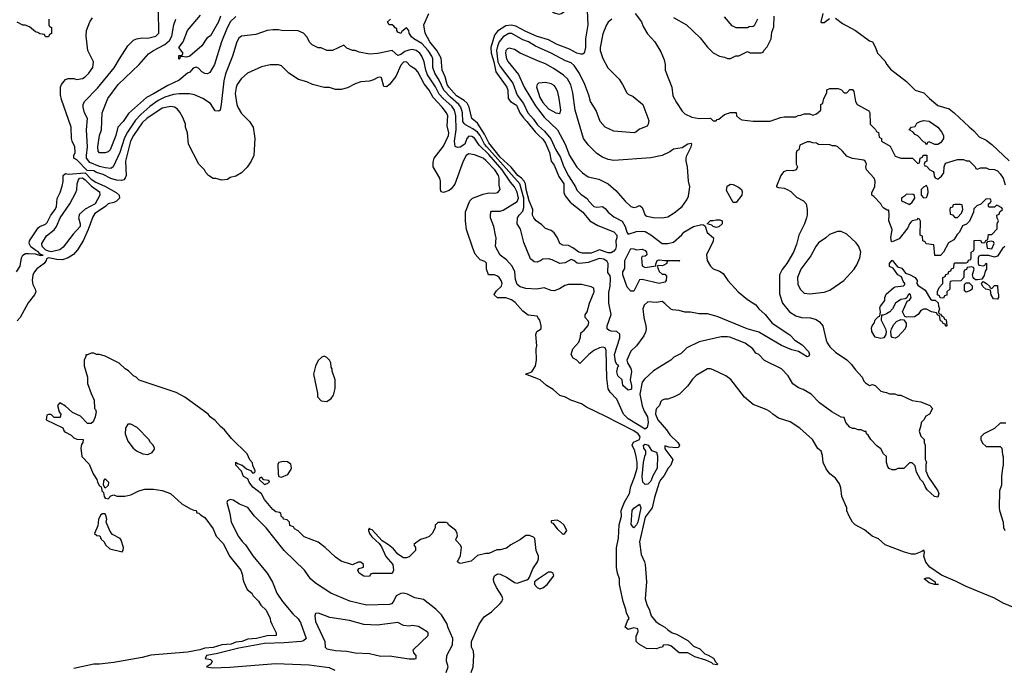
# Model space of a CAD drawing. Header units: inches. Extents: x 2348352 to 2479776, y 460422 to 613655.
# Tile 256 of 256: x 2366348 to 2373278, y 562840 to 567406. Entities that reach past the tile are written whole.
import ezdxf

# ---------------------------------------------------------------- set-up
doc = ezdxf.new("R2010")
doc.units = ezdxf.units.IN
doc.header["$MEASUREMENT"] = 0
doc.layers.add('C3566', color=7, linetype='Continuous')
doc.layers.add('C3576', color=7, linetype='Continuous')

msp = doc.modelspace()

# ---------------------------------------------------------------- linework, layer by layer
at = {"layer": 'C3566', "color": 4}
for points, elevation in [([(2370000, 565511.2), (2369989.1, 565509.1), (2369910, 565514), (2369870, 565525.2), (2369850, 565542), (2369837.5, 565577.5), (2369832, 565632), (2369814, 565670), (2369774.8, 565714.8), (2369730, 565749), (2369697.2, 565810), (2369701.2, 565870), (2369698, 565890), (2369686, 565950), (2369662.7, 566010), (2369661.2, 566030), (2369664, 566050), (2369670, 566058), (2369730, 566058), (2369750, 566065.5), (2369850, 566126.7), (2369859.3, 566150), (2369850, 566192), (2369830, 566229.5), (2369802.7, 566262.7), (2369744.5, 566350), (2369650, 566456.4), (2369581.8, 566521.8), (2369550, 566571.5), (2369530, 566583.6), (2369510, 566586), (2369496.3, 566570), (2369480.7, 566530), (2369449.3, 566509.3), (2369430, 566505.2), (2369414, 566514), (2369409.6, 566549.6), (2369419.1, 566630), (2369418, 566730), (2369408.4, 566770), (2369390, 566796.3), (2369328.2, 566850), (2369300.6, 566880.6), (2369273.7, 566933.7), (2369217.5, 567017.5), (2369206, 567050), (2369195.8, 567110), (2369177.6, 567150), (2369163.7, 567170), (2369139, 567190), (2369110, 567195.1), (2369087.7, 567192.3), (2369058.5, 567181.5), (2369030, 567160.7), (2369010, 567153.2), (2368970, 567189), (2368870, 567169), (2368810, 567164), (2368736.4, 567176.4), (2368710, 567188), (2368690, 567188), (2368650, 567206), (2368630, 567226), (2368550, 567188), (2368510, 567188), (2368470, 567208), (2368450, 567208), (2368406, 567230), (2368390, 567246), (2368370, 567286), (2368346, 567310), (2368308.4, 567328.4), (2368191.1, 567328.9), (2368170, 567335.3), (2368130, 567335.3), (2368090, 567328.7), (2368010, 567302), (2367910, 567288.7), (2367890, 567275.3), (2367876, 567250), (2367844.9, 567150), (2367796.1, 567023.9), (2367785.5, 566974.5), (2367766, 566810), (2367758, 566770), (2367750, 566762), (2367724.7, 566764.7), (2367690, 566815.3), (2367638, 566850), (2367577.5, 566877.5), (2367543.2, 566883.2), (2367470, 566885.1), (2367430, 566878.7), (2367370, 566859.7), (2367323.4, 566836.6), (2367265.1, 566794.9), (2367200.4, 566739.6), (2367162.2, 566697.8), (2367106.2, 566613.8), (2367085.4, 566574.6), (2367051.8, 566470), (2367006, 566370), (2366990, 566359.3), (2366950, 566362.4), (2366910, 566373), (2366841.4, 566401.4), (2366819.1, 566430), (2366817.7, 566450), (2366825.6, 566510), (2366818, 566630), (2366825.2, 566710), (2366805.2, 566750), (2366794, 566790), (2366794, 566810), (2366804, 566830), (2366896.1, 566923.9), (2367013.4, 567066.6), (2367050, 567131.3), (2367110, 567222), (2367150, 567262), (2367170, 567272), (2367210, 567278), (2367250, 567276), (2367306, 567290), (2367328, 567310), (2367324, 567470)], 92), ([(2366554, 567410), (2366554, 567370), (2366558, 567358), (2366572, 567350), (2366572, 567308), (2366558, 567302), (2366550, 567286), (2366530, 567286), (2366522, 567302), (2366490, 567306), (2366476.4, 567316.4), (2366460.4, 567320.4), (2366416.4, 567356.4), (2366387.3, 567367.3), (2366370, 567368), (2366330, 567388)], 96), ([(2370000, 565303), (2369990, 565318), (2369926.3, 565326.3), (2369890, 565354), (2369834.8, 565414.8), (2369810, 565433.2), (2369770, 565448.7), (2369710, 565448), (2369690, 565466), (2369688.4, 565471.6), (2369703.1, 565496.9), (2369739, 565530), (2369744, 565550), (2369737.2, 565570), (2369724, 565590), (2369710, 565601.2), (2369690, 565609), (2369648, 565610), (2369634, 565650), (2369632.9, 565692.9), (2369623.1, 565703.1), (2369590, 565715.3), (2369554.6, 565754.6), (2369536.5, 565796.5), (2369494, 565930), (2369486, 565990), (2369485.6, 566054.4), (2369517.2, 566130), (2369535.3, 566150), (2369610, 566178.8), (2369650, 566186.8), (2369690, 566184.9), (2369714, 566190), (2369729, 566210), (2369722, 566242), (2369722.9, 566290), (2369717.6, 566310), (2369693, 566350), (2369630, 566415.1), (2369609.2, 566430), (2369550, 566454), (2369510, 566460.9), (2369490, 566449), (2369470.6, 566410), (2369410, 566248.7), (2369384.5, 566215.5), (2369370, 566204), (2369330, 566188.7), (2369315.3, 566195.3), (2369309, 566210), (2369309.2, 566270), (2369305.2, 566290), (2369259, 566370), (2369258, 566402), (2369265.2, 566430), (2369330, 566514.8), (2369366, 566590), (2369367.6, 566610), (2369358, 566658), (2369360.7, 566730), (2369351.8, 566750), (2369320.5, 566790), (2369257.8, 566857.8), (2369231.3, 566910), (2369194.1, 566954.1), (2369150, 567039), (2369136.1, 567056.1), (2369098, 567078), (2369070, 567109.2), (2369050, 567106.6), (2369030, 567086), (2368994.9, 567005.1), (2368950, 566949.4), (2368930, 566932.7), (2368910, 566935.3), (2368895.5, 566995.5), (2368890, 567002), (2368870, 566999), (2368838, 566982), (2368810, 566974), (2368750, 566968.7), (2368710, 566954), (2368654.4, 566925.6), (2368610, 566914), (2368570, 566915.3), (2368528.9, 566928.9), (2368490, 566929), (2368410, 566949), (2368369.1, 566969.1), (2368310, 566984), (2368242, 567030), (2368190, 567082), (2368170, 567088.7), (2368110, 567089), (2368050, 567074), (2367950.7, 567029.3), (2367906, 566990), (2367878.8, 566950), (2367870.6, 566929.4), (2367865.8, 566885.8), (2367877.3, 566810), (2367885.8, 566785.8), (2367910, 566744.7), (2367966, 566690), (2367990.8, 566650), (2368002.8, 566570), (2367996, 566450), (2367978, 566410), (2367950, 566368), (2367910, 566328.7), (2367870, 566304), (2367830, 566295.3), (2367810, 566282), (2367770, 566275.3), (2367728.4, 566288.4), (2367709.1, 566289.1), (2367678, 566310), (2367658, 566330), (2367648, 566350), (2367610, 566388), (2367535.3, 566530), (2367528.7, 566610), (2367515.3, 566650), (2367514, 566670), (2367496.5, 566716.5), (2367475.5, 566755.5), (2367457.5, 566777.5), (2367438, 566790), (2367410, 566794.5), (2367350, 566782.9), (2367243.8, 566710), (2367210, 566679.6), (2367150, 566589.5), (2367128.9, 566550), (2367092.2, 566410), (2367097.1, 566310), (2367090.5, 566289.5), (2367080.7, 566279.3), (2367065.5, 566274.5), (2367030, 566277.4), (2366990, 566288.6), (2366935.6, 566315.6), (2366889.2, 566329.2), (2366870, 566341.4), (2366823.9, 566343.9), (2366750, 566419.5), (2366729.2, 566430), (2366728, 566450), (2366739.3, 566470), (2366736, 566510), (2366717.2, 566550), (2366712.7, 566570), (2366709.4, 566650), (2366643.1, 566843.1), (2366636.4, 566876.4), (2366635.3, 566930), (2366642, 566950), (2366670, 566984.7), (2366690, 566992), (2366730, 566992), (2366750, 566984.7), (2366790, 566992), (2366810, 567004.7), (2366835.3, 567030), (2366862, 567070), (2366868, 567110), (2366828, 567190), (2366815.3, 567290), (2366818, 567330), (2366842, 567390), (2366860.2, 567419.8)], 96), ([(2367870, 567429.2), (2367830.4, 567389.6), (2367803.1, 567336.9), (2367767.7, 567250), (2367719.1, 567090), (2367686.4, 567033.6), (2367670, 567024), (2367650, 567026), (2367630, 567039), (2367610, 567061.2), (2367591.7, 567071.7), (2367582, 567070), (2367570, 567065.2), (2367544.5, 567035.5), (2367530, 567029), (2367470, 566979.5), (2367390, 566943.6), (2367290, 566883), (2367241.3, 566858.7), (2367113.5, 566746.5), (2367075.5, 566690), (2367038.8, 566650), (2367025.5, 566590), (2366985.5, 566490), (2366970, 566476.2), (2366950, 566469.6), (2366909.4, 566469.4), (2366900.7, 566480.7), (2366897.6, 566510), (2366909.6, 566590), (2366924.5, 566630), (2366929.4, 566750), (2366967.3, 566850), (2367042, 566950), (2367190, 567090.6), (2367255.3, 567164.7), (2367289, 567190), (2367370, 567232.2), (2367401.5, 567258.5), (2367418, 567290), (2367431.8, 567370), (2367446.6, 567410)], 88), ([(2367761.3, 567430), (2367748.4, 567390), (2367690, 567292.7), (2367664.9, 567275.1), (2367630, 567222.7), (2367544.7, 567150), (2367522, 567142), (2367490, 567146), (2367478, 567142), (2367474, 567130), (2367468, 567128), (2367467.3, 567152.7), (2367490, 567154), (2367498, 567170), (2367469, 567210), (2367498, 567250), (2367529.4, 567330), (2367621.2, 567438.8)], 84), ([(2370000, 565702.7), (2369990, 565699.3), (2369970, 565702), (2369943.3, 565723.3), (2369896.6, 565836.6), (2369872.5, 565932.5), (2369848.7, 565970), (2369852.7, 566010), (2369862.7, 566030), (2369890, 566058.8), (2369897.1, 566082.9), (2369895.4, 566150), (2369868.7, 566250), (2369635.9, 566510), (2369620.7, 566530), (2369590, 566589.6), (2369570, 566613.7), (2369537.5, 566637.5), (2369485.9, 566665.9), (2369476.3, 566676.3), (2369468.2, 566690), (2369463.9, 566750), (2369452.6, 566790), (2369438, 566810), (2369380, 566860), (2369332.4, 566910), (2369300.5, 566980.5), (2369269.6, 567030), (2369256.9, 567070), (2369255.1, 567130), (2369248, 567150), (2369223.5, 567190), (2369178.2, 567238.2), (2369122.7, 567270), (2369105.1, 567285.1), (2369089, 567310), (2369088, 567330), (2369070, 567348), (2369038, 567322), (2369030, 567309), (2369026, 567310), (2369010, 567318), (2369002, 567330), (2369002, 567342), (2368990, 567348), (2368980.4, 567360.4), (2368968.7, 567368.7), (2368948, 567370), (2368938, 567390), (2368958, 567410)], 88), ([(2370000, 565977.7), (2369982.7, 565990), (2369966.6, 566010), (2369958, 566030), (2369958.7, 566070), (2369935.1, 566130), (2369912.9, 566210), (2369907.8, 566250), (2369899.2, 566270), (2369880.9, 566290), (2369853.1, 566310), (2369806.7, 566366.7), (2369730, 566438.2), (2369650, 566538.3), (2369619.5, 566599.5), (2369570, 566677), (2369531.4, 566711.4), (2369510.9, 566790.9), (2369498, 566818), (2369477.6, 566837.6), (2369423.5, 566870), (2369368.5, 566930), (2369357.3, 566950), (2369342.5, 567002.5), (2369321.5, 567050), (2369314.5, 567134.5), (2369283.1, 567190), (2369235.4, 567250), (2369202.7, 567310), (2369193.2, 567370), (2369228, 567450)], 84), ([(2370000, 567285.1), (2369990, 567288.3), (2369910, 567322.6), (2369839.4, 567359.4), (2369810, 567367.7), (2369770, 567362.3), (2369710, 567326), (2369690, 567297), (2369663.7, 567210), (2369666.3, 567170), (2369686, 567110), (2369698.6, 567038.6), (2369776, 566930), (2369784.6, 566910), (2369787, 566850), (2369803, 566830), (2369843.7, 566803.7), (2369868.8, 566750), (2369894.3, 566714.3), (2369918.7, 566690), (2369976.2, 566616.2), (2370000, 566593.8)], 84), ([(2370000, 567209.8), (2369979.1, 567219.1), (2369929.6, 567249.6), (2369890, 567264.5), (2369811.1, 567308.9), (2369790, 567309.3), (2369750, 567285.1), (2369722, 567250), (2369710, 567219), (2369705.2, 567190), (2369714, 567110), (2369730, 567075.5), (2369818.4, 566958.4), (2369850, 566874.8), (2369894.8, 566814.8), (2369924.9, 566750), (2369964.5, 566704.5), (2369990, 566667), (2370000, 566658.1)], 88), ([(2370000, 567115), (2369870, 567169.4), (2369830, 567197), (2369794, 567206), (2369780.4, 567199.6), (2369770.8, 567190), (2369768.4, 567170), (2369775.5, 567130), (2369785.5, 567110), (2369859.7, 567019.7), (2369898.7, 566930), (2369978.8, 566798.8), (2370000, 566771.8)], 92), ([(2370000, 566958), (2369991.1, 566948.9), (2369986, 566930), (2370000, 566888)], 96), ([(2366326, 565630), (2366352.3, 565670), (2366361.3, 565730), (2366371.2, 565748.8), (2366390, 565759.5), (2366410, 565761.1), (2366456.7, 565756.7), (2366493.6, 565746.4), (2366512.1, 565747.9), (2366493.8, 565753.8), (2366482.7, 565762.7), (2366482.7, 565770), (2366460.7, 565780.7), (2366426.9, 565806.9), (2366415.1, 565830), (2366417.6, 565850), (2366478.9, 565941.1), (2366490, 565950.5), (2366530, 565966.4), (2366542, 565978), (2366568, 566030), (2366598, 566070), (2366606, 566090), (2366611.8, 566148.2), (2366632.7, 566190), (2366646.2, 566233.8), (2366653.1, 566266.9), (2366655.1, 566310), (2366670, 566323), (2366690, 566318.7), (2366810, 566326.7), (2366850, 566282.2), (2366882.8, 566262.8), (2366952.2, 566232.2), (2367026, 566190), (2367048.4, 566170), (2367050.5, 566150), (2367030, 566128), (2367010, 566118.4), (2366970.6, 566109.4), (2366951, 566090), (2366878, 566042), (2366862, 566018), (2366831.1, 565928.9), (2366794.4, 565850), (2366754.6, 565785.4), (2366726.9, 565753.1), (2366690.3, 565729.7), (2366650, 565716.3), (2366610, 565716.9), (2366550, 565729.2), (2366536.9, 565723.1), (2366534, 565710), (2366520.4, 565690), (2366468.4, 565651.6), (2366451.3, 565630), (2366441.2, 565610), (2366434.7, 565570), (2366440.7, 565540.7), (2366458, 565510), (2366461.1, 565490), (2366453.1, 565470), (2366407.3, 565412.7), (2366350.4, 565310), (2366330, 565285.6)], 96), ([(2370000, 564876.2), (2369909.3, 564910), (2369952.5, 564927.5), (2369979.3, 564970), (2369985.2, 565010), (2369984, 565090), (2369989, 565110), (2369982, 565190), (2369988, 565210), (2370000, 565218)], 96), ([(2369525.2, 562810), (2369539, 562850), (2369545.2, 562930), (2369542, 562962), (2369529, 562990), (2369529, 563030), (2369581.2, 563150), (2369600.1, 563179.9), (2369618, 563202), (2369670, 563237.3), (2369730, 563296.3), (2369742, 563310), (2369749.5, 563330), (2369742, 563350), (2369703.7, 563410), (2369686, 563450), (2369684, 563470), (2369690, 563492), (2369710, 563504.7), (2369730, 563502.8), (2369778.8, 563478.8), (2369830, 563444), (2369850, 563438.8), (2369916.6, 563463.4), (2369928.7, 563470), (2369937.2, 563482.8), (2369959.5, 563540.5), (2369992.7, 563590), (2369999, 563610), (2369999, 563630), (2369984, 563670), (2369973.2, 563753.2), (2369964, 563764), (2369936, 563776), (2369910, 563774), (2369873.2, 563746.8), (2369804.7, 563710), (2369774.4, 563685.6), (2369730, 563674), (2369706.4, 563673.6), (2369651.1, 563648.9), (2369628.4, 563648.4), (2369570, 563633.2), (2369526.4, 563593.6), (2369450, 563579), (2369440.2, 563580.2), (2369428.7, 563590), (2369450, 563634), (2369458, 563690), (2369450, 563706), (2369420.4, 563740.4), (2369418, 563750), (2369428.7, 563770), (2369428, 563790), (2369418, 563810), (2369366, 563850), (2369362, 563862), (2369350, 563866), (2369290, 563866), (2369272.7, 563847.3), (2369271.6, 563828.4), (2369252, 563790), (2369231.1, 563768.9), (2369210, 563758), (2369170, 563748), (2369125.4, 563714.6), (2369122, 563710), (2369134, 563690), (2369134, 563670), (2369090, 563626), (2369070, 563618), (2369050, 563618), (2369010, 563644), (2368980.2, 563680.2), (2368944, 563710), (2368898.6, 563738.6), (2368830, 563814), (2368816.4, 563816.4), (2368810, 563826), (2368802, 563818), (2368802, 563810), (2368811.3, 563790), (2368825.5, 563765.5), (2368878, 563718), (2368895.5, 563695.5), (2368926.2, 563626.2), (2368974, 563570), (2368978, 563530), (2368970, 563508), (2368832, 563508), (2368818, 563502), (2368810, 563486), (2368770, 563489), (2368738, 563510), (2368729, 563530), (2368738, 563542), (2368767.3, 563552.7), (2368768, 563570), (2368750, 563588), (2368730, 563588), (2368690, 563568.7), (2368610, 563595.3), (2368570, 563622), (2368498, 563690), (2368450, 563728), (2368350, 563766), (2368308.4, 563808.4), (2368283.1, 563823.1), (2368275.3, 563835.3), (2368250, 563846), (2368246, 563870), (2368230, 563886), (2368206, 563890), (2368202, 563902), (2368190, 563906), (2368186, 563930), (2368176.4, 563936.4), (2368150, 563942), (2368130, 563958), (2368070, 564028.7), (2368049.1, 564069.1), (2367990, 564115.3), (2367964, 564150), (2367954, 564174), (2367924, 564190), (2367909, 564229), (2367868.7, 564270), (2367870, 564292), (2367882, 564282), (2367914, 564270), (2367943.6, 564243.6), (2367972.7, 564232.7), (2367990, 564214), (2368002, 564218), (2368006, 564230), (2367988, 564268), (2367987.3, 564287.3), (2367968.4, 564308.4), (2367948, 564350), (2367838, 564458), (2367790, 564518), (2367761.2, 564541.2), (2367724.7, 564584.7), (2367688.7, 564610), (2367675.3, 564630), (2367510, 564748.7), (2367450, 564782), (2367190, 564868.7), (2367168.9, 564888.9), (2367150, 564898), (2367114.6, 564934.6), (2367090, 564948), (2367048.9, 564988.9), (2366950, 565038), (2366910, 565048.7), (2366888.9, 565048.9), (2366870, 565058), (2366850, 565058), (2366826, 565046), (2366814, 565046), (2366814, 565034), (2366802, 565010), (2366802, 564970), (2366824.7, 564890), (2366825.4, 564845.4), (2366850, 564774), (2366872.7, 564727.3), (2366874, 564670), (2366882, 564662), (2366885.4, 564645.4), (2366880.3, 564610), (2366865.3, 564574.8), (2366850, 564562.4), (2366824.4, 564564.4), (2366775.2, 564615.2), (2366720.1, 564640.1), (2366670, 564686.6), (2366630, 564709), (2366614.8, 564690), (2366625.4, 564645.4), (2366638, 564630), (2366634, 564606), (2366590, 564606), (2366570, 564626), (2366550, 564626), (2366538, 564622), (2366534, 564590), (2366652.7, 564532.7), (2366662, 564510), (2366670, 564502), (2366710, 564482), (2366730, 564462), (2366750, 564452), (2366794, 564450), (2366792, 564430), (2366783.6, 564416.4), (2366778, 564390), (2366784.7, 564330), (2366837.3, 564277.3), (2366866, 564210), (2366892, 564170), (2366896, 564150), (2366910, 564124.7), (2366919.8, 564119.8), (2366924.7, 564110), (2366926.8, 564090), (2366937.3, 564077.3), (2366942.8, 564050), (2366950, 564038), (2366970, 564034), (2366990, 564054), (2367010, 564062), (2367032.7, 564052.7), (2367088.4, 564051.6), (2367130, 564062), (2367186, 564090), (2367230, 564102), (2367290, 564102), (2367350, 564091.3), (2367410.6, 564070.6), (2367490, 563998), (2367550, 563962), (2367572.7, 563952.7), (2367590, 563952), (2367594, 563934), (2367610, 563932), (2367619.6, 563919.6), (2367650, 563902), (2367710, 563822), (2367731, 563771), (2367779.8, 563719.8), (2367826.4, 563626.4), (2367904.7, 563530), (2367916.9, 563496.9), (2367918, 563470), (2367925.4, 563445.4), (2367950, 563394), (2367982, 563370), (2367991.1, 563351.1), (2368030, 563312), (2368045.4, 563285.4), (2368082, 563250), (2368112, 563190), (2368112.7, 563172.7), (2368122, 563150), (2368154, 563090), (2368154, 563070), (2368090, 563069.5), (2368014, 563050), (2367953.7, 563046.3), (2367912, 563030), (2367870, 563024.7), (2367836, 563010), (2367770, 563005.1), (2367710, 562986.2), (2367650, 562982), (2367616, 562970), (2367530, 562954.2), (2367270, 562933), (2367210, 562917.4), (2367010, 562881.7), (2366910, 562869.7), (2366870, 562869.6), (2366730, 562838.9)], 104), ([(2369349, 562810), (2369364, 562850), (2369353.2, 562890), (2369355.1, 562930), (2369393.4, 563006.6), (2369396.2, 563050), (2369364, 563124), (2369355.5, 563155.5), (2369316.1, 563216.1), (2369276.4, 563256.4), (2369190, 563324.5), (2369130, 563337.2), (2369078, 563362), (2369050, 563369.2), (2369030, 563366), (2368998, 563350), (2368978.8, 563310), (2368965.5, 563294.5), (2368952, 563290), (2368790, 563285.2), (2368672.9, 563312.9), (2368538, 563370), (2368430, 563439), (2368394, 563470), (2368352.1, 563532.1), (2368209.2, 563670), (2368082.7, 563830), (2368000.7, 563910), (2367952.9, 563972.9), (2367894.5, 563994.5), (2367850, 564024), (2367830, 564028), (2367810, 564018), (2367806.4, 564006.4), (2367826.8, 563930), (2367835.5, 563870), (2367887.6, 563767.6), (2367913.3, 563733.3), (2367937.3, 563710), (2367990, 563631), (2368090.7, 563510), (2368127.5, 563447.5), (2368157.3, 563370), (2368198, 563310), (2368270, 563224), (2368308.2, 563188.2), (2368323.4, 563163.4), (2368364.9, 563050), (2368345.7, 563034.3), (2368330.2, 563029.8), (2368210, 563019.8), (2368070, 563015), (2367890, 562983.1), (2367730, 562942), (2367662, 562930), (2367654, 562910), (2367690, 562902), (2367702, 562890), (2367694, 562870), (2367662, 562850), (2367704.1, 562844.1), (2367827.9, 562847.9), (2368150, 562874), (2368385.4, 562865.4), (2368526.7, 562846.7), (2368566.2, 562826.2)], 108), ([(2370000, 563469.1), (2369972, 563450), (2369971, 563430), (2369990, 563408.2), (2370000, 563403.7)], 104)]:
    msp.add_lwpolyline(points, dxfattribs=dict(at, elevation=elevation))
for points, elevation in [([(2366570, 565772.6), (2366550, 565775.6), (2366530, 565785.1), (2366506, 565810), (2366503.7, 565830), (2366536.6, 565883.4), (2366590, 565926.4), (2366606.3, 565950), (2366633.6, 566010), (2366701.6, 566110), (2366744.2, 566190), (2366751, 566209), (2366753.5, 566250), (2366761.6, 566278.4), (2366769.6, 566290), (2366790, 566293), (2366810, 566279.6), (2366853.2, 566233.2), (2366910, 566194), (2366912.2, 566170), (2366879.5, 566110), (2366808, 566072), (2366770, 566038), (2366761.8, 566010), (2366773.7, 565970), (2366774.4, 565950), (2366723.4, 565896.6), (2366654.4, 565805.6), (2366630, 565787)], 92), ([(2368490, 565038), (2368474, 565030), (2368450, 565006), (2368430, 564966), (2368416, 564910), (2368443.6, 564776.4), (2368444.7, 564750), (2368470, 564722), (2368510, 564718), (2368540.2, 564739.8), (2368556.5, 564763.5), (2368568.7, 564810), (2368568.7, 564870), (2368548, 564932), (2368548, 564948), (2368540.4, 564960.4), (2368538, 564990), (2368528, 565010), (2368510, 565028)], 104), ([(2367130, 564558), (2367110, 564558), (2367092, 564530), (2367091, 564490), (2367110, 564438), (2367146.8, 564390), (2367170, 564371), (2367214, 564350), (2367250, 564344.7), (2367280.4, 564359.6), (2367296.4, 564383.6), (2367298, 564390), (2367288, 564410), (2367268, 564430), (2367258, 564450), (2367174.6, 564534.6)], 108), ([(2368203.5, 564296.5), (2368171.1, 564288.9), (2368170, 564286), (2368166, 564274), (2368166.4, 564206.4), (2368171.1, 564191.1), (2368190, 564186), (2368234.8, 564205.2), (2368258.6, 564241.4), (2368261.2, 564250), (2368256, 564276), (2368232.7, 564292.7)], 104), ([(2366950, 564108), (2366938, 564130), (2366940.4, 564159.6), (2366950, 564174), (2366972, 564150), (2366970, 564126)], 104), ([(2368050, 564186), (2368038, 564182), (2368034, 564170), (2368070, 564134), (2368090, 564142), (2368106, 564150), (2368102, 564162), (2368066, 564166)], 104), ([(2366950, 563928), (2366930, 563928), (2366919.6, 563920.4), (2366902, 563890), (2366896.9, 563843.1), (2366874, 563790), (2366890, 563774), (2366912, 563772), (2366922, 563750), (2366942, 563730), (2366951, 563710), (2366982, 563682), (2367070, 563661), (2367077.2, 563670), (2367079.3, 563690), (2367063.3, 563743.3), (2367054.1, 563754.2), (2367001, 563781), (2366984.1, 563804.1), (2366957.2, 563870), (2366961.2, 563890), (2366955.5, 563915.5)], 104), ([(2368451.6, 563228.4), (2368430, 563226), (2368424.7, 563210), (2368431, 563170), (2368496.3, 563030), (2368498, 562990), (2368510, 562978), (2368570, 562964.9), (2368650, 562960.5), (2368710, 562948.2), (2368810, 562943.8), (2368890, 562926), (2368950, 562927.7), (2369090, 562907.7), (2369130, 562906.8), (2369138, 562910), (2369138, 562930), (2369122, 562950), (2369118, 562970), (2369222, 563070), (2369222, 563090), (2369216.5, 563096.5), (2369154.5, 563134.5), (2369110, 563141.2), (2369090, 563137.2), (2369050, 563142), (2369010, 563162), (2368864.7, 563144.7), (2368770, 563149), (2368670, 563177.2), (2368530, 563197.2)], 112)]:
    msp.add_lwpolyline(points, close=True, dxfattribs=dict(at, elevation=elevation))
at = {"layer": 'C3576', "color": 4}
for points, elevation in [([(2370000, 567558.9), (2370050, 567499.1), (2370110, 567454.8), (2370145.8, 567445.8), (2370162, 567450), (2370190, 567471), (2370221.2, 567510), (2370230, 567531.3), (2370249.4, 567550.6), (2370270, 567558.8), (2370310.7, 567550), (2370330.6, 567510), (2370342, 567470), (2370347.3, 567370), (2370330.5, 567270.5), (2370330.6, 567210), (2370321, 567170), (2370310, 567162.7), (2370297.5, 567162.5), (2370270, 567169.6), (2370217.5, 567197.5), (2370130, 567231.5), (2370070, 567262.9), (2370000, 567285.1)], 84), ([(2370516, 567410), (2370490.9, 567389.1), (2370478, 567370), (2370453.2, 567306.8), (2370434, 567210), (2370434, 567190), (2370453.2, 567133.2), (2370487.9, 567067.9), (2370567.1, 566987.1), (2370592, 566950), (2370622, 566890), (2370630, 566882), (2370665.4, 566865.4), (2370734.8, 566810), (2370775.3, 566695.3), (2370772, 566670), (2370764.7, 566655.3), (2370710, 566635.3), (2370685.4, 566614.6), (2370670, 566609), (2370530, 566622), (2370470, 566649), (2370434, 566690), (2370406.3, 566766.3), (2370366, 566830), (2370354.8, 566874.8), (2370326, 566950), (2370287.5, 567027.5), (2370250, 567084), (2370230, 567101.2), (2370190, 567115.1), (2370089.6, 567169.6), (2370000, 567209.8)], 88), ([(2370681, 567450), (2370724.7, 567390), (2370736.9, 567356.9), (2370766.4, 567306.4), (2370818, 567250), (2370859.8, 567179.8), (2370883.6, 567123.6), (2370891.3, 567090), (2370891.3, 567050), (2370938, 566930), (2370946, 566870), (2370970, 566822), (2371010, 566762), (2371030, 566742), (2371079.6, 566719.6), (2371130, 566711.3), (2371210, 566712), (2371230, 566694), (2371250, 566694), (2371256.4, 566703.6), (2371270, 566706), (2371310, 566738), (2371351.6, 566751.6), (2371391.6, 566751.6), (2371394, 566730), (2371414, 566710), (2371430, 566702), (2371510, 566692), (2371630, 566691.3), (2371703.1, 566716.9), (2371730, 566722), (2371810, 566722), (2371828.4, 566731.6), (2371847.3, 566732.7), (2371870, 566742), (2371910, 566742), (2371930, 566734), (2371956.4, 566743.6), (2371986, 566770), (2371986, 566810), (2372002, 566818), (2372008, 566850), (2372028, 566890), (2372030, 566912), (2372050, 566922), (2372110, 566922), (2372131.3, 566911.3), (2372150, 566892), (2372170, 566892), (2372190, 566914), (2372210, 566914), (2372219.6, 566899.6), (2372232, 566830), (2372242, 566810), (2372323.6, 566763.6), (2372331.3, 566750), (2372334, 566670), (2372372.7, 566632.7), (2372378, 566618), (2372392.7, 566612.7), (2372398, 566578), (2372414, 566570), (2372414, 566550), (2372475.5, 566515.5), (2372510, 566444.7), (2372550, 566431), (2372631.6, 566431.6), (2372670, 566394), (2372682, 566398), (2372686, 566430), (2372702, 566438), (2372707.3, 566452.7), (2372732.7, 566452.7), (2372734, 566410), (2372718, 566402), (2372714, 566390), (2372718, 566378), (2372730, 566374), (2372754, 566350), (2372776.9, 566336.9), (2372782, 566330), (2372783.6, 566303.6), (2372791.6, 566291.6), (2372805.4, 566285.4), (2372813.6, 566286.4), (2372836.5, 566303.5), (2372852.9, 566327.1), (2372855.3, 566370), (2372865.2, 566394.8), (2372950, 566422), (2372990, 566422), (2373012.7, 566412.7), (2373030, 566412), (2373074, 566370), (2373078, 566358), (2373090, 566354), (2373110, 566362), (2373150, 566362), (2373170, 566354), (2373210, 566352), (2373230, 566342), (2373250, 566322), (2373271, 566290), (2373283.6, 566243.6)], 92), ([(2370950, 567422), (2371042, 567370), (2371138, 567278), (2371190, 567212), (2371230, 567172), (2371274, 567150), (2371310, 567142), (2371330, 567132), (2371350, 567132), (2371388.9, 567151.1), (2371410, 567152), (2371470, 567182), (2371490, 567172), (2371567.3, 567172.7), (2371582, 567178), (2371586, 567190), (2371610, 567214), (2371638, 567270), (2371643.1, 567316.9), (2371656.4, 567356.4), (2371658, 567430)], 96), ([(2371542, 567410), (2371516.9, 567363.1), (2371510, 567358), (2371483.6, 567356.4), (2371470, 567348), (2371390, 567348), (2371363.1, 567363.1), (2371310, 567426)], 96), ([(2372002, 567450), (2371986, 567390), (2371990, 567386), (2372010, 567386.8), (2372046.8, 567413.2)], 96), ([(2372090, 567416), (2372138.8, 567378.8), (2372232, 567330), (2372330, 567258), (2372350.8, 567250.8), (2372371.3, 567210), (2372384.7, 567170), (2372436.8, 567116.8), (2372451, 567090), (2372476.8, 567056.8), (2372591, 566970), (2372650.6, 566910.6), (2372712, 566890), (2372751, 566850), (2372810, 566802.8), (2372890, 566778.8), (2372926, 566750), (2373030, 566651.3), (2373064.5, 566624.5), (2373102.4, 566582.4), (2373150, 566558), (2373190, 566528), (2373312.5, 566412.5)], 96), ([(2370000, 566771.8), (2370040.4, 566720.4), (2370132.7, 566630), (2370186.4, 566530), (2370217.1, 566450), (2370270, 566367.3), (2370310, 566326.8), (2370350, 566298.8), (2370423.5, 566283.5), (2370490.6, 566250.6), (2370543.4, 566203.4), (2370610, 566127.3), (2370650, 566090.7), (2370670, 566084), (2370692, 566088), (2370710, 566098.8), (2370716.3, 566096.3), (2370730, 566084.7), (2370750, 566031), (2370762.4, 566022.4), (2370810, 566013.4), (2370870, 566010.8), (2370910, 566018.8), (2370954.2, 566045.8), (2371010, 566091), (2371043.2, 566136.8), (2371055.5, 566164.5), (2371065.2, 566230), (2371056, 566270), (2371049.2, 566370), (2371039, 566410), (2371039, 566430), (2371044, 566450), (2371073.2, 566510), (2371078, 566530), (2371074.6, 566534.6), (2371050, 566528.7), (2371010, 566504), (2370950, 566495.3), (2370923.5, 566476.5), (2370870, 566449.3), (2370790, 566432.7), (2370530, 566414), (2370490, 566421.2), (2370450, 566437.2), (2370410, 566464), (2370350, 566524), (2370316, 566570), (2370257, 566770), (2370240.7, 566890), (2370227.7, 566947.7), (2370204.5, 566990), (2370175.6, 567015.6), (2370110, 567060.7), (2370050, 567094), (2370000, 567115)], 92), ([(2370000, 566888), (2370010, 566858), (2370030, 566822.8), (2370070, 566779.1), (2370122, 566750), (2370150, 566746), (2370157.2, 566770), (2370146, 566850), (2370134.8, 566894.8), (2370119, 566930), (2370110, 566942), (2370090, 566954), (2370050, 566964), (2370001, 566959), (2370000, 566958)], 96), ([(2370000, 566658.1), (2370041.4, 566621.4), (2370086.7, 566566.7), (2370122, 566490), (2370155.1, 566435.1), (2370175.8, 566375.8), (2370210, 566307.7), (2370260.7, 566230), (2370270, 566204.7), (2370296.8, 566176.8), (2370344.7, 566144.7), (2370352, 566130), (2370390, 566091.3), (2370410, 566086), (2370450, 566091.3), (2370470, 566076), (2370491, 566050), (2370530, 566018.8), (2370588, 565988), (2370610.7, 565950), (2370620.7, 565910), (2370630, 565896), (2370690, 565914.8), (2370730, 565917.3), (2370750, 565914), (2370790, 565891), (2370870, 565831.3), (2370910, 565831), (2370950, 565841), (2371009.1, 565890.9), (2371022, 565910), (2371090, 565951), (2371150, 565964.7), (2371162, 565962), (2371172.7, 565952.7), (2371187.7, 565907.7), (2371231.3, 565870), (2371230, 565846), (2371182, 565750), (2371186, 565710), (2371211.3, 565670), (2371230, 565651.3), (2371274.8, 565634.8), (2371298.8, 565618.8), (2371331.3, 565570), (2371404.7, 565490), (2371470, 565436), (2371530, 565398), (2371551, 565370), (2371596, 565330), (2371644.7, 565270), (2371768.5, 565188.5), (2371804, 565150), (2371856.2, 565116.2), (2371899.1, 565070), (2371906.8, 565050), (2371903.6, 565036.4), (2371890, 565033.2), (2371830, 565069.6), (2371782.7, 565082.7), (2371710, 565111.3), (2371550, 565205.2), (2371468, 565230), (2371257.5, 565317.5), (2371190, 565335.1), (2371130, 565335.1), (2371070, 565346.6), (2371030, 565346), (2370990, 565359.3), (2370942.7, 565362.7), (2370930, 565368.7), (2370890, 565409), (2370870, 565421.2), (2370830, 565416), (2370770, 565419), (2370743.4, 565396.6), (2370734.8, 565370), (2370741.6, 565310), (2370756.3, 565250), (2370758, 565230), (2370752.7, 565207.3), (2370740.4, 565179.6), (2370690.6, 565110), (2370650, 565072.7), (2370622, 565010), (2370626, 564990), (2370650.2, 564950.2), (2370654, 564930), (2370643.8, 564870), (2370654.9, 564830), (2370653.7, 564810), (2370650, 564802.7), (2370630, 564798), (2370592.3, 564830), (2370588, 564870), (2370559, 564899), (2370550, 564926), (2370558, 564962), (2370566, 564970), (2370550, 564978), (2370540.7, 565000.7), (2370535.1, 565050), (2370572.6, 565167.4), (2370571.2, 565191.2), (2370551.4, 565211.4), (2370510, 565213.2), (2370497.2, 565217.2), (2370484, 565230), (2370483.7, 565250), (2370511.8, 565330), (2370495.6, 565410), (2370495.5, 565484.5), (2370503.7, 565530), (2370506, 565586), (2370503.1, 565603.1), (2370487, 565627), (2370489.6, 565690), (2370483.5, 565703.5), (2370459.8, 565719.8), (2370430, 565725.1), (2370350, 565695.6), (2370290, 565689.2), (2370272.1, 565692.1), (2370248, 565710), (2370230, 565717.2), (2370186.4, 565693.6), (2370150, 565689), (2370095.5, 565715.5), (2370070, 565722.7), (2370030, 565721.2), (2370010, 565706), (2370000, 565702.7)], 88), ([(2370000, 566593.8), (2370030, 566565.5), (2370050, 566536.3), (2370076.5, 566470), (2370087.7, 566410), (2370110, 566382.8), (2370142.6, 566302.6), (2370177.1, 566250), (2370178.4, 566190), (2370186.3, 566166.3), (2370222.2, 566122.2), (2370310.7, 566050), (2370361, 565990), (2370418, 565958), (2370530, 565913), (2370550.2, 565890.2), (2370552, 565870), (2370543.8, 565850), (2370545.2, 565810), (2370540.9, 565790), (2370530, 565776.3), (2370510, 565765.1), (2370490, 565765.1), (2370430, 565784.7), (2370370, 565761.6), (2370310, 565762.9), (2370284, 565770), (2370240.7, 565800.7), (2370210, 565816), (2370170, 565818), (2370149.3, 565830), (2370133.2, 565870), (2370110, 565905.2), (2370090, 565921.2), (2370050, 565935.3), (2370022, 565962), (2370000, 565977.7)], 84), ([(2373282, 565810), (2373265.4, 565794.6), (2373230, 565742), (2373210, 565735.3), (2373170, 565746), (2373110, 565746), (2373098, 565742), (2373094, 565730), (2373094, 565690), (2373098, 565678), (2373130, 565674), (2373142, 565678), (2373147.3, 565692.7), (2373152, 565690), (2373152, 565650), (2373143.5, 565636.5), (2373135.5, 565604.5), (2373119.8, 565580.2), (2373090, 565574), (2373075.3, 565575.3), (2373063.1, 565583.1), (2373058, 565590), (2373055.3, 565610), (2373066, 565650), (2373062, 565662), (2373050, 565666), (2373018, 565662), (2373012.7, 565647.3), (2372998, 565642), (2372994, 565630), (2372994, 565590), (2372972.7, 565567.3), (2372910, 565566), (2372898, 565562), (2372894, 565550), (2372894, 565510), (2372874, 565490), (2372872.7, 565467.3), (2372858, 565462), (2372850, 565446), (2372827.3, 565447.3), (2372822, 565462), (2372808, 565470), (2372808.4, 565491.6), (2372820.4, 565519.6), (2372846, 565550), (2372846, 565590), (2372862, 565598), (2372867.3, 565612.7), (2372882, 565618), (2372887.3, 565632.7), (2372902, 565638), (2372907.3, 565652.7), (2372922, 565658), (2372926, 565690), (2372930, 565694), (2373010, 565694), (2373022, 565698), (2373027.3, 565712.7), (2373042, 565718), (2373046, 565730), (2373046, 565770), (2373062, 565778), (2373066, 565790), (2373067.3, 565852.7), (2373110, 565854), (2373118, 565838), (2373130, 565834), (2373142, 565838), (2373147.3, 565852.7), (2373162, 565858), (2373167.3, 565892.7), (2373190, 565894), (2373227.3, 565932.7), (2373228, 565970), (2373238, 565990), (2373228.4, 566008.4), (2373226, 566030), (2373242, 566038), (2373247.3, 566052.7), (2373266, 566070), (2373262, 566082), (2373230, 566098), (2373222, 566098), (2373210, 566086), (2373170, 566086), (2373166, 566090), (2373166, 566110), (2373182, 566118), (2373186, 566130), (2373182, 566142), (2373150, 566146), (2373112.7, 566107.3), (2373084.7, 566095.3), (2373064.7, 566075.3), (2373062, 566050), (2373032.7, 565987.3), (2373012.7, 565967.3), (2372984.7, 565955.3), (2372962, 565910), (2372946.4, 565893.6), (2372923.6, 565856.4), (2372884.7, 565835.3), (2372851.3, 565768.7), (2372830, 565746), (2372790, 565746), (2372782, 565822), (2372727.3, 565827.3), (2372722, 565842), (2372706, 565850), (2372702, 565882), (2372686, 565890), (2372687.3, 565987.3), (2372682, 566002), (2372670, 566006), (2372662, 565998), (2372630, 565989), (2372619.8, 565980.2), (2372610, 565968), (2372599.9, 565940.1), (2372537.1, 565862.9), (2372490, 565842), (2372485.2, 565845.2), (2372479.3, 565870), (2372489, 565930), (2372465.2, 565990), (2372468.7, 566030), (2372466, 566066), (2372454, 566066), (2372430, 566078), (2372418, 566090), (2372409, 566109), (2372360.4, 566160.4), (2372346, 566170), (2372346, 566190), (2372368, 566230), (2372368.7, 566270), (2372362, 566290), (2372309, 566350), (2372304, 566370), (2372308, 566390), (2372298, 566410), (2372290, 566418), (2372210, 566428), (2372180.4, 566440.4), (2372170, 566446), (2372140.4, 566480.4), (2372106, 566510), (2372090, 566518), (2372070, 566518), (2372050, 566526), (2371970, 566528), (2371956.4, 566536.4), (2371930, 566538), (2371910, 566546), (2371890, 566546), (2371838, 566522), (2371832, 566490), (2371818, 566482), (2371812.7, 566467.3), (2371814, 566390), (2371822, 566370), (2371814, 566350), (2371790, 566342), (2371750, 566344), (2371724.9, 566335.1), (2371706, 566310), (2371674, 566234), (2371674, 566230), (2371690, 566224.7), (2371730, 566218.8), (2371750, 566210.8), (2371775.6, 566195.6), (2371816.1, 566156.1), (2371866, 566130), (2371882.8, 566110), (2371890.9, 566069.1), (2371890.9, 566030.9), (2371886, 566010), (2371871, 565970), (2371831, 565890), (2371815.9, 565824.1), (2371794.8, 565770), (2371746.8, 565690), (2371713.7, 565646.3), (2371696, 565610), (2371696.9, 565476.9), (2371718, 565410), (2371766, 565350), (2371810, 565320.7), (2371850, 565310.6), (2371913.6, 565306.4), (2371954.4, 565294.4), (2371978, 565278), (2372001, 565250), (2372024.7, 565150), (2372031.1, 565131.1), (2372050, 565102), (2372090, 565064.7), (2372170, 565011.3), (2372201, 564981), (2372230, 564942), (2372278, 564890), (2372290, 564862), (2372302, 564850), (2372330, 564832), (2372350, 564838), (2372370, 564832), (2372410, 564792), (2372425.4, 564785.4), (2372450, 564782), (2372470, 564772), (2372508.4, 564771.6), (2372530, 564762), (2372550, 564762), (2372630, 564724.7), (2372690, 564716), (2372754, 564690), (2372774, 564670), (2372752, 564630), (2372725.4, 564614.6), (2372712, 564590), (2372692, 564570), (2372691.3, 564550), (2372678, 564510), (2372690, 564474), (2372714, 564450), (2372714, 564430), (2372722, 564410), (2372722, 564310), (2372731.3, 564291.3), (2372726, 564274), (2372726, 564230), (2372744.9, 564184.9), (2372811, 564090), (2372818, 564070), (2372810, 564046), (2372786, 564050), (2372736.4, 564096.4), (2372720.2, 564120.2), (2372708, 564150), (2372688.7, 564168.7), (2372660.4, 564220.4), (2372650, 564266), (2372630, 564286), (2372610, 564286), (2372570, 564246), (2372530, 564246), (2372510, 564238), (2372490, 564238), (2372467.3, 564247.3), (2372458, 564258), (2372448.9, 564288.9), (2372448, 564330), (2372428, 564350), (2372410, 564386), (2372383.1, 564403.1), (2372338, 564450), (2372320.4, 564480.4), (2372308, 564490), (2372306, 564506), (2372294, 564506), (2372270, 564518), (2372250, 564518), (2372227.3, 564527.3), (2372210, 564528), (2372190, 564538), (2372162, 564570), (2372150, 564606), (2372130, 564608), (2372064.7, 564644.7), (2371978, 564710), (2371918, 564770), (2371863.1, 564803.1), (2371830, 564815.3), (2371790, 564842), (2371758, 564898), (2371708.9, 564948.9), (2371590, 565008), (2371550, 565048), (2371530, 565058), (2371508, 565090), (2371455.3, 565130), (2371346, 565170), (2371330, 565174), (2371286.4, 565173.6), (2371130, 565139), (2371044.5, 565095.5), (2371003.5, 565056.5), (2370952, 565030), (2370930.8, 565009.2), (2370810, 564935.3), (2370745.2, 564874.8), (2370730, 564855.3), (2370713.4, 564770), (2370728.2, 564688.2), (2370743.1, 564650), (2370766.3, 564610), (2370772, 564570), (2370765.4, 564534.6), (2370750, 564524), (2370630, 564595.6), (2370598.7, 564630), (2370550, 564735.3), (2370503.2, 564783.2), (2370490, 564808), (2370481.7, 564881.7), (2370476.2, 565076.2), (2370470, 565095.3), (2370450, 565101.2), (2370430, 565097), (2370390, 565078), (2370354.8, 565050), (2370290, 564986), (2370268.4, 565008.4), (2370242.7, 565022.7), (2370229.5, 565049.5), (2370241.2, 565090), (2370283.1, 565136.9), (2370295.3, 565170), (2370298, 565202), (2370320.4, 565219.6), (2370350, 565254), (2370354.6, 565274.6), (2370350, 565286), (2370328.4, 565308.4), (2370328.9, 565328.9), (2370342.7, 565350), (2370358.4, 565410), (2370391.8, 565490), (2370390, 565515.3), (2370370, 565525.2), (2370302, 565542), (2370210, 565540.9), (2370185.8, 565534.2), (2370147.9, 565512.1), (2370110, 565497.2), (2370090, 565499.3), (2370038.6, 565518.6), (2370000, 565511.2)], 92), ([(2370000, 565218), (2370018, 565230), (2370018, 565250), (2370008.7, 565290), (2370000, 565303)], 96), ([(2373470, 563215.6), (2373270, 563297.6), (2373210, 563333.6), (2373010, 563415.6), (2372934.3, 563454.3), (2372836.1, 563496.1), (2372753.3, 563553.3), (2372726.3, 563586.3), (2372711, 563630), (2372716.2, 563656.2), (2372712.9, 563672.9), (2372697.6, 563662.4), (2372650, 563644), (2372624, 563644), (2372576.6, 563656.6), (2372439, 563710), (2372392, 563752), (2372348.7, 563770), (2372293.8, 563813.8), (2372229.6, 563849.6), (2372209.2, 563870), (2372185.2, 563910), (2372170, 563948), (2372169, 563970), (2372135.3, 564050), (2372128.7, 564110), (2372118, 564138), (2372090, 564178), (2372050, 564208), (2372024.1, 564244.1), (2372003.7, 564290), (2371998, 564338), (2371988.9, 564368.9), (2371966.3, 564386.3), (2371928.7, 564450), (2371838, 564530), (2371770, 564575.3), (2371690, 564602), (2371649.1, 564629.1), (2371628.9, 564648.9), (2371603.1, 564663.1), (2371510, 564698), (2371449.3, 564749.3), (2371352.9, 564872.9), (2371318, 564898), (2371230, 564942), (2371210, 564948.7), (2371190, 564948.7), (2371110, 564902), (2371084.5, 564875.5), (2371050, 564828.7), (2370992, 564770), (2370954, 564750), (2370910, 564735.3), (2370890, 564735.3), (2370870, 564728), (2370861, 564719), (2370851, 564690), (2370830.7, 564669.3), (2370824.9, 564655.1), (2370823.8, 564630), (2370840.5, 564590), (2370899.9, 564519.9), (2370923.4, 564483.4), (2370981, 564430), (2370992, 564410), (2370984.7, 564395.3), (2370970, 564393.2), (2370917.2, 564397.2), (2370890, 564406), (2370890, 564386), (2370944.7, 564310), (2370931.3, 564270), (2370911.3, 564250), (2370883.5, 564196.5), (2370861, 564170), (2370850, 564148), (2370816.7, 564043.3), (2370799.1, 563970), (2370750, 563904), (2370710.3, 563730), (2370722.4, 563642.4), (2370746.8, 563590), (2370750.4, 563570), (2370759.3, 563450), (2370750.5, 563330), (2370762, 563290), (2370782, 563250), (2370792, 563210), (2370824.7, 563170), (2370851.3, 563150), (2370890, 563130.8), (2370910, 563110.8), (2370941, 563090), (2370970, 563080.7), (2371050, 563036), (2371090, 562996), (2371136.4, 562976.4), (2371170, 562941), (2371193.2, 562933.2), (2371230.5, 562910.5), (2371244.7, 562884.7), (2371262, 562870), (2371256, 562864), (2371230, 562869.2), (2371218.6, 562878.6), (2371176.5, 562896.5), (2371101.2, 562921.2), (2371050, 562948.7), (2370990, 562948), (2370930, 562998), (2370910, 563006), (2370878, 563002), (2370871.6, 562988.4), (2370852.7, 562987.3), (2370830, 562978), (2370760.4, 562980.4), (2370710, 563008), (2370688, 563030), (2370687.3, 563067.3), (2370700.4, 563099.6), (2370698, 563118), (2370670, 563124), (2370630, 563114), (2370609.3, 563130), (2370625.2, 563174.8), (2370638, 563190), (2370618, 563230), (2370614.6, 563254.6), (2370595.3, 563310), (2370569.2, 563430), (2370568.7, 563470), (2370555.3, 563510), (2370549.2, 563550), (2370549.4, 563689.4), (2370562.7, 563757.3), (2370568.5, 563850), (2370584.5, 563910), (2370580.9, 563950), (2370604.5, 564010), (2370639.6, 564070), (2370650, 564121), (2370675.5, 564184.5), (2370693.1, 564250), (2370693.7, 564290), (2370688.3, 564330), (2370676.9, 564370), (2370658, 564410), (2370667.3, 564432.7), (2370709.5, 564450.5), (2370716.3, 564470), (2370700.7, 564490), (2370670, 564512.6), (2370470, 564615.8), (2370338.2, 564678.2), (2370302.3, 564702.3), (2370228.1, 564728.1), (2370190, 564749.5), (2370150, 564759.5), (2370102, 564802), (2370056, 564830), (2370011.8, 564871.8), (2370000, 564876.2)], 96), ([(2373290, 564566), (2373250, 564566), (2373210, 564528), (2373134, 564490), (2373114, 564470), (2373112, 564450), (2373125.4, 564425.4), (2373150, 564402), (2373250, 564402), (2373262, 564390), (2373264.7, 564344.7), (2373271.1, 564328.9), (2373271, 564270), (2373264.7, 564250), (2373258, 564190), (2373258, 564130), (2373244.7, 564090), (2373242, 563970), (2373244.7, 563950), (2373271.3, 563870), (2373271.6, 563831.6), (2373282, 563810)], 96), ([(2370000, 563403.7), (2370010, 563399.1), (2370030, 563406.4), (2370060.9, 563430), (2370108.7, 563490), (2370102, 563510), (2370090, 563516), (2370070, 563517), (2370000, 563469.1)], 104)]:
    msp.add_lwpolyline(points, dxfattribs=dict(at, elevation=elevation))
for points, elevation in [([(2372810, 566528), (2372788.4, 566528.4), (2372750, 566546), (2372738, 566542), (2372730, 566526), (2372722, 566542), (2372710, 566546), (2372669, 566589), (2372650, 566598), (2372635.3, 566615.3), (2372608.4, 566631.6), (2372626, 566650), (2372650, 566654), (2372663.1, 566676.9), (2372686, 566690), (2372710, 566696), (2372750, 566690.8), (2372810.4, 566650.4), (2372837.3, 566617.3), (2372850.4, 566590.4), (2372850.6, 566570), (2372838.8, 566550), (2372830, 566539)], 92), ([(2371370, 566118), (2371323.2, 566203.2), (2371326.8, 566233.2), (2371350, 566247.3), (2371370, 566245.5), (2371407.3, 566227.3), (2371427.7, 566210), (2371433.8, 566193.8), (2371430.4, 566169.6), (2371390, 566118)], 88), ([(2372730, 566238), (2372710, 566228), (2372692, 566210), (2372692, 566170), (2372710, 566152), (2372730, 566154), (2372736.4, 566163.6), (2372742, 566190), (2372740.4, 566220.4)], 92), ([(2372590, 566178), (2372576.9, 566163.1), (2372554, 566150), (2372554, 566130), (2372610, 566106), (2372630, 566122), (2372648, 566150), (2372647.3, 566167.3), (2372636.4, 566176.4)], 92), ([(2372970, 566106), (2372930, 566106), (2372918, 566102), (2372912.7, 566087.3), (2372898, 566082), (2372894, 566070), (2372898, 566038), (2372912.7, 566032.7), (2372930, 566014), (2372950, 566014), (2372976.4, 566043.6), (2372986, 566070), (2372982, 566102)], 92), ([(2371250, 565942), (2371229.1, 565949.1), (2371219, 565959), (2371186, 565970), (2371210, 565991.3), (2371230, 565991.3), (2371250, 565998), (2371276.9, 565996.9), (2371292, 565990), (2371292, 565970), (2371270, 565948)], 88), ([(2372130, 565915.3), (2372105.4, 565914.6), (2372047.1, 565892.9), (2372022, 565870), (2371970, 565835.3), (2371951, 565810), (2371916.7, 565743.3), (2371847.3, 565650), (2371822.8, 565590), (2371824.5, 565544.5), (2371841, 565510), (2371870, 565481), (2371910, 565476), (2372010, 565486.8), (2372050, 565502.8), (2372149.5, 565570.5), (2372221.2, 565650), (2372240.2, 565679.8), (2372261.2, 565730), (2372269, 565770), (2372254, 565810), (2372234.8, 565834.8), (2372170, 565895.3)], 96), ([(2370690, 565786), (2370730, 565790.4), (2370750, 565780.7), (2370759.1, 565770), (2370762, 565750), (2370750, 565742), (2370730, 565738), (2370724.7, 565730), (2370730, 565674), (2370750, 565662), (2370826, 565674), (2370826, 565686), (2370835.3, 565710), (2370850, 565716.3), (2370890, 565710.7), (2370994, 565710), (2370990, 565706), (2370912.7, 565707.3), (2370902, 565698), (2370902, 565690), (2370882, 565678), (2370870, 565674), (2370843.6, 565676.4), (2370834, 565670), (2370850, 565634), (2370870, 565614), (2370890, 565614), (2370899.6, 565599.6), (2370898, 565570), (2370890, 565558), (2370850, 565549.4), (2370730, 565577.2), (2370710, 565574), (2370670, 565494), (2370650, 565494), (2370624.2, 565524.2), (2370594, 565610), (2370594, 565630), (2370606.3, 565653.7), (2370607.1, 565710), (2370650, 565794.9), (2370670, 565794)], 84), ([(2373190, 565846), (2373158, 565842), (2373154, 565830), (2373158, 565798), (2373190, 565794), (2373206, 565830), (2373202, 565842)], 92), ([(2372770, 565432), (2372792, 565432), (2372812.7, 565412.7), (2372814, 565390), (2372822, 565370), (2372814, 565350), (2372818, 565338), (2372830, 565334), (2372838, 565318), (2372850, 565314), (2372858, 565298), (2372870, 565294), (2372874, 565250), (2372867.3, 565247.3), (2372862, 565262), (2372848, 565268), (2372842, 565282), (2372830, 565286), (2372822, 565322), (2372810, 565326), (2372802, 565342), (2372766, 565350), (2372730, 565368), (2372710, 565368), (2372690, 565358), (2372672, 565330), (2372646.4, 565313.6), (2372592.5, 565312.5), (2372577.2, 565317.2), (2372562.7, 565350), (2372595.3, 565424.7), (2372610, 565432), (2372622, 565450), (2372618, 565470), (2372610, 565478), (2372602, 565470), (2372592.7, 565447.3), (2372579.6, 565440.4), (2372550, 565435.3), (2372512, 565410), (2372492, 565370), (2372472, 565350), (2372450, 565335.3), (2372426, 565326), (2372414, 565326), (2372411.3, 565290), (2372442.8, 565230), (2372446.8, 565210), (2372444.7, 565190), (2372430, 565166), (2372410, 565162), (2372368.7, 565170), (2372345.2, 565210), (2372344, 565236), (2372348, 565250), (2372362, 565270), (2372370, 565294), (2372390, 565314), (2372402, 565318), (2372408, 565350), (2372403.1, 565376.9), (2372408, 565390), (2372438, 565430), (2372438, 565450), (2372447.3, 565472.7), (2372500.2, 565519.8), (2372510, 565524.7), (2372568.7, 565531.3), (2372579, 565541), (2372579, 565550), (2372566.3, 565566.3), (2372554.8, 565594.8), (2372529.6, 565609.6), (2372496.5, 565656.5), (2372469.5, 565669.5), (2372469.2, 565690), (2372490, 565714), (2372526.4, 565666.4), (2372556.1, 565656.1), (2372582.4, 565622.4), (2372612.1, 565612.1), (2372651, 565590), (2372664.9, 565570), (2372663, 565550), (2372670, 565536), (2372722, 565502), (2372759.6, 565439.6)], 92), ([(2373010, 565488.7), (2372998, 565498), (2372998, 565542), (2373010, 565554), (2373030, 565554), (2373051.6, 565531.6), (2373052, 565510), (2373039.8, 565500.2)], 92), ([(2373190, 565514), (2373210, 565534), (2373230, 565534), (2373232, 565490), (2373238, 565470), (2373238, 565450), (2373230, 565438), (2373202, 565442), (2373186, 565470), (2373182, 565502), (2373148.4, 565508.4), (2373127.3, 565527.3), (2373118, 565550), (2373122, 565558), (2373130, 565562), (2373152, 565550), (2373174, 565530), (2373178, 565518)], 92), ([(2372510, 565164), (2372489.1, 565169.1), (2372481.2, 565181.2), (2372479, 565210), (2372485.2, 565230), (2372500.7, 565259.3), (2372519.3, 565280.7), (2372550, 565294.8), (2372570, 565292), (2372587.7, 565270), (2372588.2, 565250), (2372580.4, 565230), (2372530, 565173.2)], 92), ([(2370750, 564134), (2370734, 564150), (2370729.7, 564189.7), (2370738, 564290), (2370747.1, 564332.9), (2370756, 564350), (2370755.3, 564370), (2370741.6, 564390), (2370738.4, 564410), (2370750, 564418), (2370772.2, 564410), (2370794, 564374), (2370830, 564362), (2370836.7, 564336.7), (2370834.7, 564250), (2370804.2, 564195.8), (2370790, 564158), (2370770, 564137.4)], 92), ([(2370670, 563828.7), (2370652.9, 563852.9), (2370658.9, 563950), (2370670, 563968), (2370710, 563996), (2370719.5, 563970), (2370698.3, 563870), (2370690, 563849)], 92), ([(2370130, 563882), (2370090, 563878), (2370090, 563866.8), (2370101, 563861), (2370130, 563821), (2370170, 563784.7), (2370176.4, 563783.6), (2370186, 563790), (2370198, 563810), (2370178, 563850), (2370158, 563870)], 104), ([(2372810, 563429), (2372786, 563430), (2372750, 563441.2), (2372715.3, 563470), (2372730, 563477.3), (2372750, 563476.3), (2372791.3, 563450), (2372792.7, 563432.7), (2372814, 563430)], 96)]:
    msp.add_lwpolyline(points, close=True, dxfattribs=dict(at, elevation=elevation))

doc.saveas('drawing.dxf')
